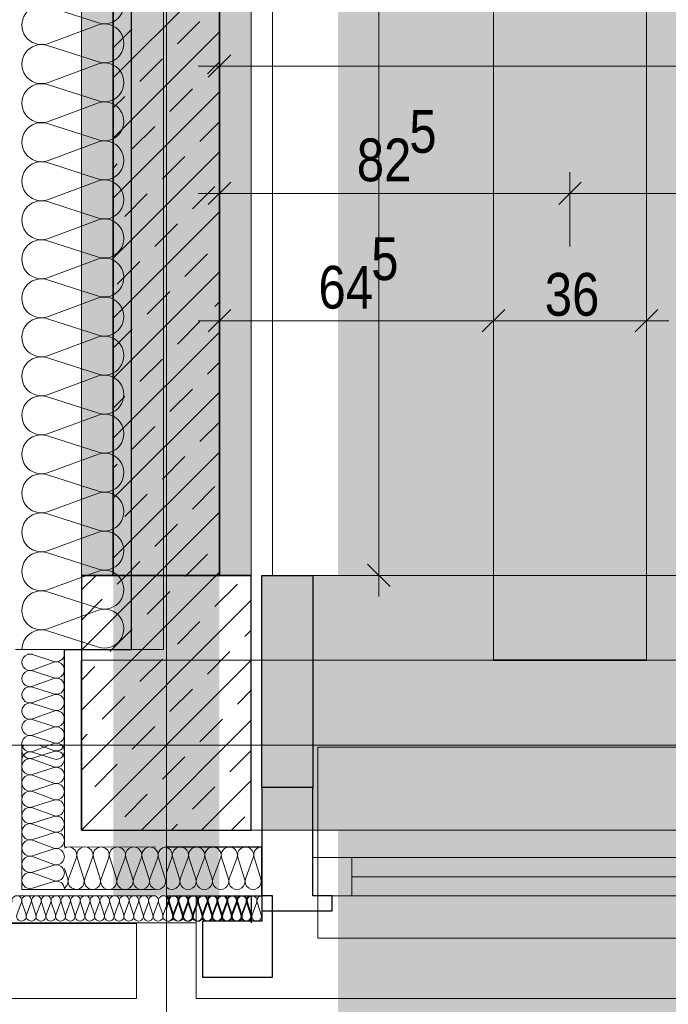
# Model space of a CAD drawing. Extents: x -420 to 300, y 62 to 1162.
# Tile 17 of 130: x -5 to 25, y 207 to 254. Entities that reach past the tile are written whole.
import ezdxf
from ezdxf.lldxf.tags import DXFTag

# ---------------------------------------------------------------- set-up
doc = ezdxf.new("R2010")
doc.units = 0
doc.layers.get('0').update_dxf_attribs({"lineweight": 35})
for name, color, linetype, lineweight, true_color in [('00_Beschriftung UZ', 3, 'Continuous', 13, 0x00ff00), ('30 -33 Aussenwände- 3 Aussenstützen', 7, 'Continuous', 50, 0x0000dd), ('30 -33 Aussenwände- 7 Fassade_ Elemente', 7, 'Continuous', 9, 0x00aacc), ('30 -34 Innenwände- 1 tragend', 7, 'Continuous', 13, 0xdd0806), ('30 -35 Decken- 1 Konstruktion-Träger- Stahlbeton', 7, 'grob-A06G9F4K8I', 13, 0x33aa00), ('70 -72 Beschriftung- 1 Beschriftung allgemein', 7, 'Continuous', 9, 0xff6633), ('70 -76 Bemaßung- 2 Allgemein', 9, 'Continuous', 5, 0x808080), ('iwb_Layout BA_Markierung', 7, 'Continuous', 9, 0xbadcdc), ('iwb_Schraffur_ F90_feuerbestaendig', 1, 'Continuous', 13, 0xff0000)]:
    doc.layers.add(name, color=color, linetype=linetype, lineweight=lineweight, true_color=true_color)
doc.layers.add('70 -71 Achsen- 1 Gebäudeachsen', color=7, linetype='STRICHPUNKT2-A06G9F4J8I', lineweight=18)
doc.layers.add('iwb_Schraffur_Unterzug', color=7, linetype='Continuous', lineweight=5, true_color=0xffffcc, plot=False)
doc.styles.get("Standard").update_dxf_attribs({"font": 'ARIALN.TTF'})
tags = doc.linetypes.add('grob-A06G9F4K8I', pattern=[14, 3, -8, 3]).pattern_tags.tags
tags[8:9] = [DXFTag(74, 4), DXFTag(75, 0), DXFTag(340, '0'), DXFTag(46, 0.0), DXFTag(50, 0.0), DXFTag(44, 0.0), DXFTag(45, 0.0)]
tags[6:7] = [DXFTag(74, 4), DXFTag(75, 0), DXFTag(340, '0'), DXFTag(46, 0.0), DXFTag(50, 0.0), DXFTag(44, 0.0), DXFTag(45, 0.0)]
tags[4:5] = [DXFTag(74, 4), DXFTag(75, 0), DXFTag(340, '0'), DXFTag(46, 0.0), DXFTag(50, 0.0), DXFTag(44, 0.0), DXFTag(45, 0.0)]
tags = doc.linetypes.add('STRICHPUNKT2-A06G9F4J8I', pattern=[12.7, 6.35, -3.175, 0, -3.175]).pattern_tags.tags
tags[10:11] = [DXFTag(74, 4), DXFTag(75, 0), DXFTag(340, '0'), DXFTag(46, 0.0), DXFTag(50, 0.0), DXFTag(44, 0.0), DXFTag(45, 0.0)]
tags[8:9] = [DXFTag(74, 4), DXFTag(75, 0), DXFTag(340, '0'), DXFTag(46, 0.0), DXFTag(50, 0.0), DXFTag(44, 0.0), DXFTag(45, 0.0)]
tags[6:7] = [DXFTag(74, 4), DXFTag(75, 0), DXFTag(340, '0'), DXFTag(46, 0.0), DXFTag(50, 0.0), DXFTag(44, 0.0), DXFTag(45, 0.0)]
tags[4:5] = [DXFTag(74, 4), DXFTag(75, 0), DXFTag(340, '0'), DXFTag(46, 0.0), DXFTag(50, 0.0), DXFTag(44, 0.0), DXFTag(45, 0.0)]

# ---------------------------------------------------------------- blocks, each defined once
blk = doc.blocks.new('Polygon-A06G9F4D8I')
at = {"color": 0, "linetype": 'ByBlock', "lineweight": -2, "ltscale": 0.13}
blk.add_solid([(9.807, 86.695), (9.64, 1083.814), (76.501, 86.518), (76.501, 1083.814)], dxfattribs=at)
blk = doc.blocks.new('Referenz-A06G9F4L8I')
at = {"layer": '00_Beschriftung UZ', "color": 0, "linetype": 'Continuous', "lineweight": 5, "ltscale": 0.13}
for p, q in [((6.702, 227.453), (6.702, 769.453)), ((76.501, 227.453), (6.702, 227.453))]:
    blk.add_line(p, q, dxfattribs=at)
at = {"layer": '30 -33 Aussenwände- 3 Aussenstützen', "color": 0, "lineweight": 9}
for p, q in [((-2.298, 226.765), (-1.609, 227.453)), ((-2.298, 223.936), (1.219, 227.453)), ((-2.298, 221.108), (4.048, 227.453)), ((-0.607, 227.041), (-0.195, 227.453)), ((2.575, 227.395), (2.634, 227.453)), ((3.989, 225.981), (5.05, 227.041)), ((0.807, 225.627), (1.868, 226.688)), ((-2.298, 225.35), (-1.314, 226.334)), ((-2.298, 218.279), (5.702, 226.279)), ((2.221, 224.213), (3.282, 225.273)), ((-0.96, 223.859), (0.1, 224.92)), ((5.403, 224.566), (5.702, 224.865)), ((3.636, 222.799), (4.696, 223.859)), ((-2.295, 215.453), (5.702, 223.451)), ((0.454, 222.445), (1.514, 223.506)), ((-2.298, 222.522), (-1.668, 223.152)), ((1.868, 221.031), (2.929, 222.091)), ((5.05, 221.384), (5.702, 222.037)), ((-1.314, 220.677), (-0.253, 221.738)), ((0.533, 215.453), (5.702, 220.623)), ((1.702, 218.453), (1.702, 220.453)), ((3.282, 219.617), (4.343, 220.677)), ((-2.298, 219.694), (-2.021, 219.97)), ((0.1, 219.263), (1.161, 220.324)), ((0.702, 219.453), (2.702, 219.453)), ((4.696, 218.202), (5.702, 219.208)), ((-1.668, 217.495), (-0.607, 218.556)), ((1.514, 217.849), (2.575, 218.91)), ((3.362, 215.453), (5.702, 217.794)), ((2.929, 216.435), (3.989, 217.495)), ((-0.253, 216.081), (0.807, 217.142)), ((4.776, 215.453), (5.403, 216.081)), ((1.947, 215.453), (2.221, 215.728))]:
    blk.add_line(p, q, dxfattribs=at)
at = {"layer": '30 -33 Aussenwände- 3 Aussenstützen', "color": 0, "linetype": 'Continuous', "lineweight": -2, "ltscale": 0.25}
for p, q in [((-2.298, 227.453), (-2.298, 215.453)), ((5.702, 227.453), (-2.298, 227.453)), ((5.702, 215.453), (5.702, 227.453)), ((-2.298, 215.453), (5.702, 215.453))]:
    blk.add_line(p, q, dxfattribs=at)
at = {"layer": '30 -33 Aussenwände- 7 Fassade_ Elemente', "color": 0, "linetype": 'Continuous', "lineweight": -2, "ltscale": 0.25}
for p, q in [((0.062, 223.953), (0.062, 379.953)), ((6.202, 217.453), (6.202, 227.453)), ((6.202, 227.453), (8.602, 227.453)), ((8.602, 227.453), (8.602, 217.453)), ((-3.098, 219.453), (-3.098, 223.953)), ((-3.098, 223.953), (0.062, 223.953)), ((6.202, 217.453), (6.202, 211.653)), ((8.602, 217.453), (6.202, 217.453)), ((8.602, 212.353), (8.602, 217.453)), ((6.202, 214.653), (1.702, 214.653)), ((6.202, 212.353), (6.202, 214.653)), ((1.702, 212.353), (6.202, 212.353)), ((5.699, 212.357), (5.699, 211.077)), ((6.702, 212.353), (6.202, 212.353)), ((6.202, 212.353), (6.202, 211.153)), ((6.702, 208.513), (6.702, 212.353)), ((9.502, 212.353), (8.602, 212.353)), ((9.502, 211.653), (9.502, 212.353)), ((6.202, 211.653), (9.502, 211.653)), ((3.402, 211.153), (3.402, 208.513)), ((6.202, 211.153), (3.402, 211.153)), ((3.402, 208.513), (6.702, 208.513))]:
    blk.add_line(p, q, dxfattribs=at)
at = {"layer": '30 -33 Aussenwände- 7 Fassade_ Elemente', "color": 0, "linetype": 'Continuous', "ltscale": 0.13}
for p, q in [((1.562, 379.953), (1.562, 223.953)), ((-3.898, 254.257), (-1.498, 253.486)), ((-1.498, 253.396), (-3.898, 252.508)), ((-3.898, 252.418), (-1.498, 251.647)), ((-1.498, 251.557), (-3.898, 250.67)), ((-3.898, 250.58), (-1.498, 249.809)), ((-1.498, 249.719), (-3.898, 248.831)), ((-3.898, 248.741), (-1.498, 247.97)), ((-1.498, 247.88), (-3.898, 246.993)), ((-3.898, 246.903), (-1.498, 246.131)), ((-1.498, 246.041), (-3.898, 245.154)), ((-3.898, 245.064), (-1.498, 244.293)), ((-1.498, 244.203), (-3.898, 243.316)), ((-3.898, 243.226), (-1.498, 242.454)), ((-1.498, 242.364), (-3.898, 241.477)), ((-3.898, 241.387), (-1.498, 240.616)), ((-1.498, 240.526), (-3.898, 239.639)), ((-3.898, 239.549), (-1.498, 238.777)), ((-1.498, 238.687), (-3.898, 237.8)), ((-3.898, 237.71), (-1.498, 236.939)), ((-1.498, 236.849), (-3.898, 235.962)), ((-3.898, 235.872), (-1.498, 235.1)), ((-1.498, 235.01), (-3.898, 234.123)), ((-3.898, 234.033), (-1.498, 233.262)), ((-1.498, 233.172), (-3.898, 232.285)), ((-3.898, 232.195), (-1.498, 231.423)), ((-1.498, 231.333), (-3.898, 230.446)), ((-3.898, 230.356), (-1.498, 229.585)), ((-1.498, 229.495), (-3.898, 228.608)), ((-3.898, 228.518), (-1.498, 227.746)), ((-1.498, 227.656), (-3.898, 226.769)), ((6.202, 227.453), (6.202, 212.353)), ((76.501, 227.453), (6.202, 227.453)), ((-3.898, 226.679), (-1.498, 225.908)), ((-1.498, 225.818), (-3.898, 224.93)), ((-3.898, 224.84), (-1.498, 224.069)), ((1.562, 223.953), (-5.398, 223.953)), ((-4.598, 223.719), (-3.598, 223.398)), ((-3.598, 223.36), (-4.598, 222.991)), ((-4.598, 222.953), (-3.598, 222.632)), ((-3.598, 222.594), (-4.598, 222.225)), ((-4.598, 222.187), (-3.598, 221.866)), ((-3.598, 221.828), (-4.598, 221.459)), ((-4.598, 221.421), (-3.598, 221.1)), ((-3.598, 221.062), (-4.598, 220.693)), ((-4.598, 220.655), (-3.598, 220.334)), ((1.702, 218.453), (1.702, 220.453)), ((-3.598, 220.296), (-4.598, 219.927)), ((-4.598, 219.889), (-3.598, 219.568)), ((-3.598, 219.53), (-4.598, 219.161)), ((-5.098, 212.658), (-5.098, 219.453)), ((-3.598, 219.159), (-4.598, 218.837)), ((-4.598, 219.123), (-3.598, 218.802)), ((-3.598, 219.196), (-4.293, 219.453)), ((-3.098, 214.657), (-3.098, 219.453)), ((0.702, 219.453), (2.702, 219.453)), ((-4.598, 218.8), (-3.598, 218.43)), ((-3.598, 218.393), (-4.598, 218.071)), ((-4.598, 218.034), (-3.598, 217.664)), ((-3.598, 217.627), (-4.598, 217.305)), ((-4.598, 217.268), (-3.598, 216.898)), ((-3.598, 216.861), (-4.598, 216.539)), ((-4.598, 216.502), (-3.598, 216.132)), ((-3.598, 216.095), (-4.598, 215.773)), ((-4.598, 215.736), (-3.598, 215.366)), ((-3.598, 215.328), (-4.598, 215.007)), ((-4.598, 214.97), (-3.598, 214.6)), ((-3.598, 214.562), (-4.598, 214.241)), ((1.202, 214.653), (-3.098, 214.657)), ((-4.598, 214.204), (-3.598, 213.834)), ((-2.905, 213.157), (-2.535, 214.156)), ((-2.497, 214.156), (-2.177, 213.156)), ((-2.139, 213.156), (-1.769, 214.156)), ((-1.731, 214.156), (-1.411, 213.155)), ((-1.373, 213.155), (-1.003, 214.155)), ((-0.965, 214.155), (-0.644, 213.155)), ((-0.607, 213.155), (-0.237, 214.155)), ((-0.199, 214.154), (0.122, 213.154)), ((0.159, 213.154), (0.529, 214.154)), ((0.567, 214.154), (0.888, 213.154)), ((0.925, 213.154), (1.296, 214.153)), ((1.333, 214.153), (1.654, 213.153)), ((1.965, 214.153), (1.702, 213.443)), ((2.002, 214.153), (2.324, 213.153)), ((2.361, 213.153), (2.731, 214.153)), ((2.768, 214.153), (3.09, 213.153)), ((3.127, 213.153), (3.497, 214.153)), ((3.535, 214.153), (3.856, 213.153)), ((3.893, 213.153), (4.263, 214.153)), ((4.301, 214.153), (4.622, 213.153)), ((4.659, 213.153), (5.029, 214.153)), ((5.067, 214.153), (5.388, 213.153)), ((5.425, 213.153), (5.795, 214.153)), ((5.833, 214.153), (6.154, 213.153)), ((8.602, 212.353), (8.602, 214.153)), ((8.602, 214.153), (53.069, 214.153)), ((-3.598, 213.796), (-4.598, 213.475)), ((-4.598, 213.437), (-3.598, 213.068)), ((-3.098, 213.643), (-2.943, 213.157)), ((-3.598, 213.03), (-4.598, 212.709)), ((1.201, 212.653), (-5.098, 212.658)), ((1.201, 212.353), (-5.398, 212.358)), ((-5.339, 211.457), (-5.117, 212.057)), ((-5.094, 212.057), (-4.901, 211.457)), ((-4.879, 211.457), (-4.657, 212.057)), ((-4.635, 212.057), (-4.442, 211.457)), ((-4.419, 211.457), (-4.198, 212.057)), ((-4.175, 212.057), (-3.982, 211.457)), ((-3.96, 211.457), (-3.738, 212.057)), ((-3.715, 212.057), (-3.523, 211.457)), ((-3.5, 211.457), (-3.278, 212.057)), ((-3.256, 212.057), (-3.063, 211.457)), ((-3.04, 211.457), (-2.819, 212.057)), ((-2.796, 212.057), (-2.603, 211.457)), ((-2.581, 211.457), (-2.359, 212.057)), ((-2.337, 212.057), (-2.144, 211.457)), ((-2.121, 211.457), (-1.899, 212.057)), ((-1.877, 212.057), (-1.684, 211.457)), ((-1.662, 211.457), (-1.44, 212.057)), ((-1.417, 212.057), (-1.224, 211.457)), ((-1.202, 211.457), (-0.98, 212.057)), ((-0.958, 212.057), (-0.765, 211.457)), ((-0.742, 211.457), (-0.52, 212.057)), ((-0.498, 212.057), (-0.305, 211.457)), ((-0.283, 211.457), (-0.061, 212.057)), ((-0.038, 212.057), (0.154, 211.457)), ((0.177, 211.457), (0.399, 212.057)), ((0.421, 212.057), (0.614, 211.457)), ((0.637, 211.457), (0.858, 212.057)), ((0.881, 212.057), (1.074, 211.457)), ((1.096, 211.457), (1.318, 212.057)), ((1.341, 212.057), (1.533, 211.457)), ((1.556, 211.457), (1.778, 212.057)), ((1.821, 212.056), (1.702, 211.735)), ((1.8, 212.057), (1.993, 211.457)), ((1.844, 212.056), (2.036, 211.456)), ((2.015, 211.457), (2.237, 212.057)), ((2.059, 211.456), (2.281, 212.056)), ((2.26, 212.057), (2.453, 211.457)), ((2.303, 212.056), (2.496, 211.456)), ((2.475, 211.457), (2.697, 212.057)), ((2.518, 211.456), (2.741, 212.056)), ((2.719, 212.057), (2.912, 211.457)), ((2.763, 212.056), (2.955, 211.456)), ((2.935, 211.457), (3.157, 212.057)), ((2.978, 211.456), (3.2, 212.055)), ((3.102, 212.353), (3.102, 207.513)), ((6.202, 212.353), (3.102, 212.353)), ((3.179, 212.057), (3.372, 211.457)), ((3.223, 212.055), (3.415, 211.455)), ((3.394, 211.457), (3.616, 212.057)), ((3.438, 211.455), (3.66, 212.055)), ((3.639, 212.057), (3.832, 211.457)), ((3.682, 212.055), (3.875, 211.455)), ((3.854, 211.457), (4.076, 212.057)), ((3.897, 211.455), (4.119, 212.055)), ((4.098, 212.057), (4.291, 211.457)), ((4.142, 212.055), (4.334, 211.455)), ((4.314, 211.457), (4.535, 212.057)), ((4.357, 211.455), (4.579, 212.054)), ((4.558, 212.057), (4.751, 211.457)), ((4.602, 212.054), (4.794, 211.454)), ((4.773, 211.457), (4.995, 212.057)), ((4.816, 211.454), (5.039, 212.054)), ((5.018, 212.057), (5.21, 211.457)), ((5.061, 212.054), (5.254, 211.454)), ((5.233, 211.457), (5.455, 212.057)), ((5.276, 211.454), (5.498, 212.054)), ((5.477, 212.057), (5.67, 211.457)), ((5.521, 212.054), (5.713, 211.453)), ((5.736, 211.453), (5.958, 212.053)), ((5.98, 212.053), (6.173, 211.453)), ((53.069, 212.353), (8.602, 212.353)), ((3.102, 211.073), (-6.678, 211.073)), ((3.102, 207.513), (76.501, 207.513))]:
    blk.add_line(p, q, dxfattribs=at)
at = {"layer": '30 -33 Aussenwände- 7 Fassade_ Elemente', "color": 0}
for p, q in [((52.836, 219.353), (8.836, 219.353)), ((8.836, 219.353), (8.836, 214.153)), ((8.836, 214.153), (8.836, 212.353)), ((10.436, 214.153), (8.836, 214.153)), ((10.436, 212.353), (10.436, 214.153)), ((10.436, 214.153), (51.236, 214.153)), ((10.436, 213.253), (51.236, 213.253)), ((8.836, 212.353), (10.436, 212.353)), ((8.836, 210.353), (8.836, 212.353)), ((51.236, 212.353), (10.436, 212.353)), ((-148.898, 211.053), (0.302, 211.053)), ((0.302, 211.053), (0.302, 207.513)), ((52.836, 210.353), (8.836, 210.353)), ((0.302, 207.513), (-148.898, 207.513))]:
    blk.add_line(p, q, dxfattribs=at)
at = {"layer": '30 -33 Aussenwände- 7 Fassade_ Elemente', "color": 0, "linetype": 'Continuous', "lineweight": 18, "ltscale": 0.18}
for p, q in [((8.602, 212.353), (8.602, 214.153)), ((8.602, 214.153), (10.436, 214.153)), ((10.436, 214.153), (10.436, 212.353)), ((51.236, 213.253), (10.436, 213.253)), ((10.436, 212.353), (8.602, 212.353))]:
    blk.add_line(p, q, dxfattribs=at)
at = {"layer": '30 -33 Aussenwände- 7 Fassade_ Elemente', "color": 0, "linetype": 'Continuous', "ltscale": 0.13}
for centre, major_axis, end_param in [((-1.216, 254.36), (-0.282, -0.874), 3.765224), ((-4.179, 253.383), (0.282, 0.874), 3.764652), ((-1.216, 252.521), (-0.282, -0.874), 3.765224), ((-4.179, 251.544), (0.282, 0.874), 3.764652), ((-1.216, 250.683), (-0.282, -0.874), 3.765224), ((-4.179, 249.706), (0.282, 0.874), 3.764652), ((-1.216, 248.844), (-0.282, -0.874), 3.765224), ((-4.179, 247.867), (0.282, 0.874), 3.764652), ((-1.216, 247.006), (-0.282, -0.874), 3.765224), ((-4.179, 246.029), (0.282, 0.874), 3.764652), ((-1.216, 245.167), (-0.282, -0.874), 3.765224), ((-4.179, 244.19), (0.282, 0.874), 3.764652), ((-1.216, 243.329), (-0.282, -0.874), 3.765224), ((-4.179, 242.351), (0.282, 0.874), 3.764652), ((-1.216, 241.49), (-0.282, -0.874), 3.765224), ((-4.179, 240.513), (0.282, 0.874), 3.764652), ((-1.216, 239.652), (-0.282, -0.874), 3.765224), ((-4.179, 238.674), (0.282, 0.874), 3.764652), ((-1.216, 237.813), (-0.282, -0.874), 3.765224), ((-4.179, 236.836), (0.282, 0.874), 3.764652), ((-1.216, 235.975), (-0.282, -0.874), 3.765224), ((-4.179, 234.997), (0.282, 0.874), 3.764652), ((-1.216, 234.136), (-0.282, -0.874), 3.765224), ((-4.179, 233.159), (0.282, 0.874), 3.764652), ((-1.216, 232.298), (-0.282, -0.874), 3.765224), ((-4.179, 231.32), (0.282, 0.874), 3.764652), ((-1.216, 230.459), (-0.282, -0.874), 3.765224), ((-4.179, 229.482), (0.282, 0.874), 3.764652), ((-1.216, 228.62), (-0.282, -0.874), 3.765224), ((-4.179, 227.643), (0.282, 0.874), 3.764652), ((-1.216, 226.782), (-0.282, -0.874), 3.765224), ((-4.179, 225.805), (0.282, 0.874), 3.764652), ((-1.216, 224.943), (-0.282, -0.874), 3.765224), ((-4.179, 223.966), (0.282, 0.874), 1.896254), ((-4.715, 223.355), (0.117, 0.364), 1.254884), ((-4.715, 224.121), (-0.106, -0.368), 0.561694), ((-3.48, 223.762), (-0.117, -0.364), 1.859564), ((-4.715, 223.355), (-0.31, 0.225), 1.254884), ((-3.48, 222.996), (-0.117, -0.364), 3.765224), ((-3.48, 222.996), (0.31, 0.225), 1.255075), ((-3.48, 222.996), (0.31, -0.225), 1.255075), ((-4.715, 222.589), (0.117, 0.364), 3.764652), ((-4.715, 222.589), (-0.31, 0.225), 1.254884), ((-4.715, 223.355), (-0.31, -0.225), 1.254884), ((-4.715, 222.589), (0.117, 0.364), 1.254884), ((-3.48, 222.996), (-0.117, -0.364), 1.255075), ((-4.715, 222.589), (-0.31, -0.225), 1.254884), ((-3.48, 222.23), (-0.117, -0.364), 3.765224), ((-3.48, 222.23), (0.31, 0.225), 1.255075), ((-3.48, 222.23), (0.31, -0.225), 1.255075), ((-4.715, 221.823), (0.117, 0.364), 3.764652), ((-4.715, 221.823), (-0.31, 0.225), 1.254884), ((-4.715, 221.823), (0.117, 0.364), 1.254884), ((-3.48, 222.23), (-0.117, -0.364), 1.255075), ((-3.48, 221.464), (-0.117, -0.364), 3.765224), ((-4.715, 221.057), (0.117, 0.364), 3.764652), ((-4.715, 221.823), (-0.31, -0.225), 1.254884), ((-3.48, 220.698), (-0.117, -0.364), 3.765224), ((-4.715, 220.291), (0.117, 0.364), 3.764652), ((-4.715, 219.525), (0.117, 0.364), 3.764652), ((-3.48, 219.932), (-0.117, -0.364), 3.765224), ((-3.48, 219.166), (-0.117, -0.364), 3.765224), ((-4.715, 219.202), (-0.288, 0.252), 2.600578), ((-4.715, 218.759), (0.117, 0.364), 1.896254), ((-3.48, 219.561), (-0.117, -0.364), 1.598679), ((-3.48, 218.794), (0.31, 0.225), 1.254884), ((-3.48, 218.794), (0.31, -0.225), 1.254884), ((-4.715, 218.436), (0.117, 0.364), 3.765224), ((-4.715, 218.436), (-0.31, 0.225), 1.255075), ((-4.715, 218.436), (0.117, 0.364), 1.255075), ((-3.48, 218.794), (-0.117, -0.364), 1.254884), ((-4.715, 217.67), (0.117, 0.364), 3.765224), ((-4.715, 218.436), (-0.31, -0.225), 1.255075), ((-4.715, 217.67), (0.117, 0.364), 1.255075), ((-3.48, 218.028), (-0.117, -0.364), 3.764652), ((-3.48, 218.028), (0.31, 0.225), 1.254884), ((-3.48, 218.028), (0.31, -0.225), 1.254884), ((-4.715, 217.67), (-0.31, 0.225), 1.255075), ((-3.48, 218.028), (-0.117, -0.364), 1.254884), ((-3.48, 217.262), (-0.117, -0.364), 3.764652), ((-3.48, 217.262), (0.31, 0.225), 1.254884), ((-4.715, 216.903), (0.117, 0.364), 3.765224), ((-4.715, 217.67), (-0.31, -0.225), 1.255075), ((-3.48, 217.262), (0.31, -0.225), 1.254884), ((-3.48, 217.262), (-0.117, -0.364), 1.254884), ((-3.48, 216.496), (-0.117, -0.364), 3.764652), ((-4.715, 216.137), (0.117, 0.364), 3.765224), ((-4.715, 215.371), (0.117, 0.364), 3.765224), ((-3.48, 215.73), (-0.117, -0.364), 3.764652), ((-3.48, 214.964), (-0.117, -0.364), 3.764652), ((-4.715, 214.605), (0.117, 0.364), 3.765224), ((-3.48, 214.198), (-0.117, -0.364), 3.764652), ((-2.899, 214.274), (0.364, -0.118), 2.429518), ((-2.133, 214.273), (-0.224, 0.31), 1.254884), ((-2.133, 214.273), (0.225, 0.31), 1.254884), ((-2.133, 214.273), (0.364, -0.118), 1.254884), ((-1.367, 214.273), (0.364, -0.118), 3.764652), ((-1.367, 214.273), (-0.224, 0.31), 1.254884), ((-1.367, 214.273), (0.225, 0.31), 1.254884), ((-1.367, 214.273), (0.364, -0.118), 1.254884), ((-0.601, 214.272), (0.364, -0.118), 3.764652), ((-0.601, 214.272), (-0.224, 0.31), 1.254884), ((-0.601, 214.272), (0.225, 0.31), 1.254884), ((-0.601, 214.272), (0.364, -0.118), 1.254884), ((0.165, 214.272), (0.364, -0.118), 3.764652), ((0.931, 214.271), (0.364, -0.118), 3.764652), ((1.697, 214.27), (0.006, 0.383), 1.896254), ((1.601, 214.271), (0.364, -0.117), 1.613483), ((2.367, 214.271), (-0.225, 0.31), 1.254884), ((2.367, 214.271), (0.225, 0.31), 1.254884), ((2.367, 214.271), (0.364, -0.117), 1.254884), ((3.133, 214.271), (0.364, -0.117), 3.764652), ((3.133, 214.271), (-0.225, 0.31), 1.254884), ((3.133, 214.271), (0.225, 0.31), 1.254884), ((3.133, 214.271), (0.364, -0.117), 1.254884), ((3.899, 214.271), (0.364, -0.117), 3.764652), ((3.899, 214.271), (-0.225, 0.31), 1.254884), ((3.899, 214.271), (0.225, 0.31), 1.254884), ((3.899, 214.271), (0.364, -0.117), 1.254884), ((4.665, 214.271), (0.364, -0.117), 3.764652), ((5.431, 214.271), (0.364, -0.117), 3.764652), ((6.197, 214.271), (0.005, 0.383), 1.896254), ((-4.715, 213.839), (0.117, 0.364), 3.765224), ((-4.715, 213.073), (0.117, 0.364), 3.765224), ((-3.48, 213.432), (-0.117, -0.364), 3.764652), ((-3.48, 212.666), (0.383, -0.005), 1.896254), ((-3.307, 213.039), (0.208, -0.321), 1.307885), ((-2.541, 213.039), (-0.364, 0.118), 1.255075), ((-2.541, 213.039), (0.224, -0.31), 1.255075), ((-1.775, 213.038), (-0.364, 0.118), 3.765224), ((-1.775, 213.038), (-0.364, 0.118), 1.255075), ((-1.775, 213.038), (0.224, -0.31), 1.255075), ((-1.009, 213.038), (-0.364, 0.118), 3.765224), ((-1.009, 213.038), (-0.364, 0.118), 1.255075), ((-1.009, 213.038), (0.224, -0.31), 1.255075), ((-0.243, 213.037), (-0.364, 0.118), 3.765224), ((0.523, 213.037), (-0.364, 0.118), 3.765224), ((1.289, 213.036), (-0.364, 0.118), 3.765224), ((1.96, 213.036), (-0.257, -0.283), 2.619647), ((2.726, 213.036), (-0.364, 0.117), 1.255075), ((2.726, 213.036), (-0.364, 0.117), 3.765224), ((2.726, 213.036), (0.225, -0.31), 1.255075), ((3.492, 213.036), (-0.364, 0.117), 3.765224), ((3.492, 213.036), (-0.364, 0.117), 1.255075), ((3.492, 213.036), (0.225, -0.31), 1.255075), ((4.258, 213.036), (-0.364, 0.117), 3.765224), ((5.024, 213.036), (-0.364, 0.117), 3.765224), ((5.79, 213.036), (-0.364, 0.117), 3.765224), ((-2.541, 213.039), (-0.225, -0.31), 1.255075), ((-1.775, 213.038), (-0.225, -0.31), 1.255075), ((-1.009, 213.038), (-0.225, -0.31), 1.255075), ((2.726, 213.036), (-0.225, -0.31), 1.255075), ((3.492, 213.036), (-0.225, -0.31), 1.255075), ((-5.335, 212.127), (0.219, -0.07), 3.764652), ((-5.335, 212.127), (0.219, -0.07), 1.254884), ((-4.876, 212.127), (0.219, -0.07), 3.764652), ((-4.416, 212.127), (0.219, -0.07), 3.764652), ((-3.956, 212.127), (0.219, -0.07), 3.764652), ((-3.497, 212.127), (0.219, -0.07), 3.764652), ((-3.037, 212.127), (0.219, -0.07), 3.764652), ((-2.578, 212.127), (0.219, -0.07), 3.764652), ((-2.118, 212.127), (0.219, -0.07), 3.764652), ((-1.658, 212.127), (0.219, -0.07), 3.764652), ((-1.199, 212.127), (0.219, -0.07), 3.764652), ((-0.739, 212.127), (0.219, -0.07), 3.764652), ((-0.279, 212.127), (0.219, -0.07), 3.764652), ((0.18, 212.127), (0.219, -0.07), 3.764652), ((0.64, 212.127), (0.219, -0.07), 3.764652), ((1.099, 212.127), (0.219, -0.07), 3.764652), ((1.559, 212.127), (0.219, -0.07), 3.764652), ((1.603, 212.127), (0.219, -0.071), 1.434048), ((2.019, 212.127), (0.219, -0.07), 3.764652), ((2.062, 212.127), (-0.135, 0.186), 1.254884), ((2.062, 212.127), (0.135, 0.186), 1.254884), ((2.062, 212.127), (0.219, -0.071), 1.254884), ((2.478, 212.127), (0.219, -0.07), 3.764652), ((2.522, 212.126), (0.219, -0.071), 3.764652), ((2.522, 212.126), (-0.135, 0.186), 1.254884), ((2.522, 212.126), (0.135, 0.186), 1.254884), ((2.522, 212.126), (0.219, -0.071), 1.254884), ((2.938, 212.127), (0.219, -0.07), 3.764652), ((2.982, 212.126), (0.219, -0.071), 3.764652), ((2.982, 212.126), (-0.135, 0.186), 1.254884), ((2.982, 212.126), (0.135, 0.186), 1.254884), ((2.982, 212.126), (0.219, -0.071), 1.254884), ((3.398, 212.127), (0.219, -0.07), 3.764652), ((3.441, 212.126), (0.219, -0.071), 3.764652), ((3.857, 212.127), (0.219, -0.07), 3.764652), ((3.901, 212.125), (0.219, -0.071), 3.764652), ((4.317, 212.127), (0.219, -0.07), 3.764652), ((4.361, 212.125), (0.219, -0.071), 3.764652), ((4.777, 212.127), (0.219, -0.07), 3.764652), ((4.82, 212.125), (0.219, -0.071), 3.764652), ((5.236, 212.127), (0.219, -0.07), 3.764652), ((5.28, 212.124), (0.219, -0.071), 3.764652), ((5.696, 212.127), (0.003, 0.23), 1.896254), ((5.739, 212.124), (0.219, -0.071), 3.764652), ((6.199, 212.123), (0.003, 0.23), 1.896254), ((-5.12, 211.386), (-0.219, 0.07), 3.765224), ((-4.66, 211.386), (-0.219, 0.07), 3.765224), ((-4.201, 211.386), (-0.219, 0.07), 3.765224), ((-3.741, 211.386), (-0.219, 0.07), 3.765224), ((-3.282, 211.386), (-0.219, 0.07), 3.765224), ((-2.822, 211.386), (-0.219, 0.07), 3.765224), ((-2.362, 211.386), (-0.219, 0.07), 3.765224), ((-1.903, 211.386), (-0.219, 0.07), 3.765224), ((-1.443, 211.386), (-0.219, 0.07), 3.765224), ((-0.983, 211.386), (-0.219, 0.07), 3.765224), ((-0.524, 211.386), (-0.219, 0.07), 3.765224), ((-0.064, 211.386), (-0.219, 0.07), 3.765224), ((0.396, 211.386), (-0.219, 0.07), 3.765224), ((0.855, 211.386), (-0.219, 0.07), 3.765224), ((1.315, 211.386), (-0.219, 0.07), 3.765224), ((1.774, 211.386), (-0.219, 0.07), 3.765224), ((1.817, 211.386), (-0.116, -0.198), 2.411197), ((2.234, 211.386), (-0.219, 0.07), 3.765224), ((2.277, 211.386), (-0.219, 0.071), 3.765224), ((2.277, 211.386), (-0.219, 0.071), 1.255075), ((2.277, 211.386), (-0.135, -0.186), 1.255075), ((2.277, 211.386), (0.135, -0.186), 1.255075), ((2.694, 211.386), (-0.219, 0.07), 3.765224), ((2.737, 211.385), (-0.219, 0.071), 3.765224), ((2.737, 211.385), (-0.219, 0.071), 1.255075), ((2.737, 211.385), (-0.135, -0.186), 1.255075), ((2.737, 211.385), (0.135, -0.186), 1.255075), ((3.153, 211.386), (-0.219, 0.07), 3.765224), ((3.196, 211.385), (-0.219, 0.071), 3.765224), ((3.613, 211.386), (-0.219, 0.07), 3.765224), ((3.656, 211.385), (-0.219, 0.071), 3.765224), ((4.073, 211.386), (-0.219, 0.07), 3.765224), ((4.116, 211.384), (-0.219, 0.071), 3.765224), ((4.532, 211.386), (-0.219, 0.07), 3.765224), ((4.575, 211.384), (-0.219, 0.071), 3.765224), ((4.992, 211.386), (-0.219, 0.07), 3.765224), ((5.035, 211.384), (-0.219, 0.071), 3.765224), ((5.451, 211.386), (-0.219, 0.07), 3.765224), ((5.495, 211.383), (-0.219, 0.071), 3.765224), ((5.954, 211.383), (-0.219, 0.071), 3.765224)]:
    blk.add_ellipse(centre, major_axis=major_axis, ratio=1, start_param=0, end_param=end_param, dxfattribs=at)
at = {"layer": '30 -34 Innenwände- 1 tragend', "color": 0, "lineweight": 35}
for p, q in [((-0.798, 227.453), (-0.798, 380.453)), ((4.202, 227.453), (4.202, 380.453))]:
    blk.add_line(p, q, dxfattribs=at)
at = {"layer": '30 -34 Innenwände- 1 tragend', "color": 0, "linetype": 'Continuous', "ltscale": 0.13}
for p, q in [((-0.798, 227.453), (-0.798, 380.453)), ((4.202, 227.453), (4.202, 380.453)), ((4.202, 227.453), (-0.798, 227.453))]:
    blk.add_line(p, q, dxfattribs=at)
at = {"layer": '30 -34 Innenwände- 1 tragend', "color": 0, "lineweight": 9}
for p, q in [((-0.798, 250.892), (4.202, 255.892)), ((-0.798, 250.892), (4.202, 255.892)), ((2.221, 252.497), (3.282, 253.558)), ((2.221, 252.497), (3.282, 253.558)), ((-0.798, 252.306), (0.1, 253.204)), ((-0.798, 252.306), (0.1, 253.204)), ((-0.798, 248.064), (4.202, 253.064)), ((-0.798, 248.064), (4.202, 253.064)), ((0.454, 250.729), (1.514, 251.79)), ((0.454, 250.729), (1.514, 251.79)), ((3.636, 251.083), (4.202, 251.649)), ((3.636, 251.083), (4.202, 251.649)), ((-0.798, 245.235), (4.202, 250.235)), ((-0.798, 245.235), (4.202, 250.235)), ((1.868, 249.315), (2.929, 250.376)), ((1.868, 249.315), (2.929, 250.376)), ((-0.798, 249.478), (-0.253, 250.022)), ((-0.798, 249.478), (-0.253, 250.022)), ((3.282, 247.901), (4.202, 248.821)), ((3.282, 247.901), (4.202, 248.821)), ((0.1, 247.547), (1.161, 248.608)), ((0.1, 247.547), (1.161, 248.608)), ((-0.798, 242.407), (4.202, 247.407)), ((-0.798, 242.407), (4.202, 247.407)), ((1.514, 246.133), (2.575, 247.194)), ((1.514, 246.133), (2.575, 247.194)), ((-0.798, 246.649), (-0.607, 246.84)), ((-0.798, 246.649), (-0.607, 246.84)), ((2.929, 244.719), (3.989, 245.78)), ((2.929, 244.719), (3.989, 245.78)), ((-0.253, 244.365), (0.807, 245.426)), ((-0.253, 244.365), (0.807, 245.426)), ((-0.798, 239.578), (4.202, 244.578)), ((-0.798, 239.578), (4.202, 244.578)), ((1.161, 242.951), (2.221, 244.012)), ((1.161, 242.951), (2.221, 244.012)), ((-0.607, 241.183), (0.454, 242.244)), ((-0.607, 241.183), (0.454, 242.244)), ((2.575, 241.537), (3.636, 242.598)), ((2.575, 241.537), (3.636, 242.598)), ((-0.798, 236.75), (4.202, 241.75)), ((-0.798, 236.75), (4.202, 241.75)), ((0.807, 239.769), (1.868, 240.83)), ((0.807, 239.769), (1.868, 240.83)), ((3.989, 240.123), (4.202, 240.336)), ((3.989, 240.123), (4.202, 240.336)), ((-0.798, 238.164), (0.1, 239.062)), ((-0.798, 238.164), (0.1, 239.062)), ((2.221, 238.355), (3.282, 239.416)), ((2.221, 238.355), (3.282, 239.416)), ((-0.798, 233.922), (4.202, 238.922)), ((-0.798, 233.922), (4.202, 238.922)), ((0.454, 236.587), (1.514, 237.648)), ((0.454, 236.587), (1.514, 237.648)), ((3.636, 236.941), (4.202, 237.507)), ((3.636, 236.941), (4.202, 237.507)), ((1.868, 235.173), (2.929, 236.234)), ((1.868, 235.173), (2.929, 236.234)), ((-0.798, 231.093), (4.202, 236.093)), ((-0.798, 231.093), (4.202, 236.093)), ((-0.798, 235.336), (-0.253, 235.88)), ((-0.798, 235.336), (-0.253, 235.88)), ((0.1, 233.405), (1.161, 234.466)), ((0.1, 233.405), (1.161, 234.466)), ((3.282, 233.759), (4.202, 234.679)), ((3.282, 233.759), (4.202, 234.679)), ((-0.798, 228.265), (4.202, 233.265)), ((-0.798, 228.265), (4.202, 233.265)), ((1.514, 231.991), (2.575, 233.052)), ((1.514, 231.991), (2.575, 233.052)), ((-0.798, 232.507), (-0.607, 232.698)), ((-0.798, 232.507), (-0.607, 232.698)), ((2.929, 230.577), (3.989, 231.637)), ((2.929, 230.577), (3.989, 231.637)), ((-0.253, 230.223), (0.807, 231.284)), ((-0.253, 230.223), (0.807, 231.284)), ((1.219, 227.453), (4.202, 230.436)), ((1.219, 227.453), (4.202, 230.436)), ((1.161, 228.809), (2.221, 229.87)), ((1.161, 228.809), (2.221, 229.87)), ((2.634, 227.453), (3.636, 228.455)), ((2.634, 227.453), (3.636, 228.455)), ((-0.195, 227.453), (0.454, 228.102)), ((-0.195, 227.453), (0.454, 228.102)), ((4.048, 227.453), (4.202, 227.608)), ((4.048, 227.453), (4.202, 227.608))]:
    blk.add_line(p, q, dxfattribs=at)
at = {"layer": '30 -35 Decken- 1 Konstruktion-Träger- Stahlbeton', "color": 0}
for p, q in [((-2.298, 227.453), (-2.298, 770.453)), ((5.702, 227.453), (5.702, 770.453)), ((17.102, 223.453), (17.102, 770.453)), ((24.302, 223.453), (24.302, 770.453)), ((76.501, 223.453), (-2.298, 223.453)), ((76.501, 215.453), (-2.298, 215.453))]:
    blk.add_line(p, q, dxfattribs=at)
at = {"layer": '30 -35 Decken- 1 Konstruktion-Träger- Stahlbeton', "color": 0, "linetype": 'Continuous', "lineweight": 35, "ltscale": 0.35}
for p, q in [((-2.298, 227.453), (5.702, 227.453)), ((-2.298, 215.453), (-2.298, 223.453)), ((17.102, 223.453), (24.302, 223.453))]:
    blk.add_line(p, q, dxfattribs=at)
at = {"layer": '70 -71 Achsen- 1 Gebäudeachsen', "color": 0, "linetype": 'STRICHPUNKT2-A06G9F4J8I', "ltscale": 0.18}
for p, q in [((1.702, 1084.393), (1.702, 84.953)), ((-387.238, 219.453), (76.501, 219.453))]:
    blk.add_line(p, q, dxfattribs=at)
at = {"layer": '70 -72 Beschriftung- 1 Beschriftung allgemein', "color": 0, "linetype": 'Continuous', "ltscale": 0.13}
for p, q in [((-2.298, 215.453), (-2.298, 223.453)), ((1.702, 215.453), (-2.298, 215.453))]:
    blk.add_line(p, q, dxfattribs=at)
at = {"layer": '70 -76 Bemaßung- 2 Allgemein', "color": 0, "linetype": 'Continuous', "ltscale": 0.13}
for p, q in [((11.702, 379.393), (11.702, 228.514)), ((4.202, 248.953), (4.202, 252.453)), ((3.202, 251.453), (5.263, 251.453)), ((76.501, 251.453), (5.263, 251.453)), ((4.202, 242.953), (4.202, 246.453)), ((20.702, 242.953), (20.702, 246.453)), ((20.702, 242.953), (20.702, 246.453)), ((3.202, 245.453), (5.263, 245.453)), ((19.642, 245.453), (5.263, 245.453)), ((21.702, 245.453), (19.642, 245.453)), ((19.702, 245.453), (21.763, 245.453)), ((57.642, 245.453), (21.763, 245.453)), ((4.202, 236.953), (4.202, 240.453)), ((17.102, 236.953), (17.102, 240.453)), ((17.102, 236.953), (17.102, 240.453)), ((24.302, 236.953), (24.302, 240.453)), ((24.302, 236.953), (24.302, 240.453)), ((3.202, 239.453), (5.263, 239.453)), ((16.042, 239.453), (5.263, 239.453)), ((18.102, 239.453), (16.042, 239.453)), ((16.102, 239.453), (18.163, 239.453)), ((23.242, 239.453), (18.163, 239.453)), ((25.302, 239.453), (23.242, 239.453)), ((23.302, 239.453), (25.363, 239.453)), ((11.702, 226.453), (11.702, 228.514)), ((9.202, 227.453), (12.702, 227.453))]:
    blk.add_line(p, q, dxfattribs=at)
at = {"layer": '70 -76 Bemaßung- 2 Allgemein', "color": 0, "linetype": 'Continuous', "lineweight": 20, "ltscale": 0.2}
for p, q in [((3.672, 250.923), (4.733, 251.984)), ((3.672, 244.923), (4.733, 245.984)), ((20.172, 244.923), (21.233, 245.984)), ((21.233, 245.984), (20.172, 244.923)), ((3.672, 238.923), (4.733, 239.984)), ((17.633, 239.984), (16.572, 238.923)), ((16.572, 238.923), (17.633, 239.984)), ((24.833, 239.984), (23.772, 238.923)), ((23.772, 238.923), (24.833, 239.984)), ((12.233, 226.923), (11.172, 227.984))]:
    blk.add_line(p, q, dxfattribs=at)
at = {"layer": '70 -76 Bemaßung- 2 Allgemein', "color": 0, "linetype": 'Continuous', "ltscale": 0.13, "char_height": 2.01377, "attachment_point": 1}
for s, insert in [('{\\fArial Narrow;5}', (13.142, 249.382)), ('{\\fArial Narrow;82}', (10.669, 248.039)), ('{\\fArial Narrow;5}', (11.348, 243.382)), ('{\\fArial Narrow;64}', (8.863, 242.039)), ('{\\fArial Narrow;36}', (19.52, 241.704))]:
    blk.add_mtext(s, dxfattribs=dict(at, insert=insert))
blk = doc.blocks.new('Referenz-A06G9F4N8I')
at = {"layer": 'iwb_Schraffur_Unterzug', "linetype": 'Continuous', "ltscale": 0.13}
blk.add_hatch(color=256, dxfattribs=at).paths.add_polyline_path([(21.102, 223.453), (17.102, 223.453), (17.102, 770.453), (24.302, 770.453), (24.302, 223.453)])
at = {"layer": 'iwb_Schraffur_ F90_feuerbestaendig', "linetype": 'Continuous', "ltscale": 0.13}
blk.add_solid([(-0.796, 384.453), (4.204, 384.453), (-0.796, 212.353), (4.204, 212.353)], dxfattribs=at)
at = {"layer": 'iwb_Schraffur_Unterzug', "linetype": 'Continuous', "ltscale": 0.13}
for points in [[(-2.298, 227.453), (-2.298, 830.453), (5.702, 227.453), (5.702, 830.453)], [(6.202, 223.453), (6.202, 227.453), (76.501, 227.453)], [(6.202, 223.453), (76.501, 227.453), (76.501, 223.686)], [(6.202, 223.453), (76.501, 223.686), (76.501, 222.988)], [(6.202, 223.453), (76.501, 222.988), (76.501, 215.453)], [(6.202, 223.453), (76.501, 215.453), (6.202, 215.453)]]:
    blk.add_solid(points, dxfattribs=at)

msp = doc.modelspace()

# ---------------------------------------------------------------- block references
at = {"color": 8, "lineweight": 25, "ltscale": 0.25, "true_color": 0x808080}
for name in ['Referenz-A06G9F4L8I', 'Referenz-A06G9F4N8I']:
    msp.add_blockref(name, (0, 0), dxfattribs=at)
at = {"layer": 'iwb_Layout BA_Markierung', "ltscale": 0.13}
msp.add_blockref('Polygon-A06G9F4D8I', (0, 0), dxfattribs=at)

doc.saveas('drawing.dxf')
